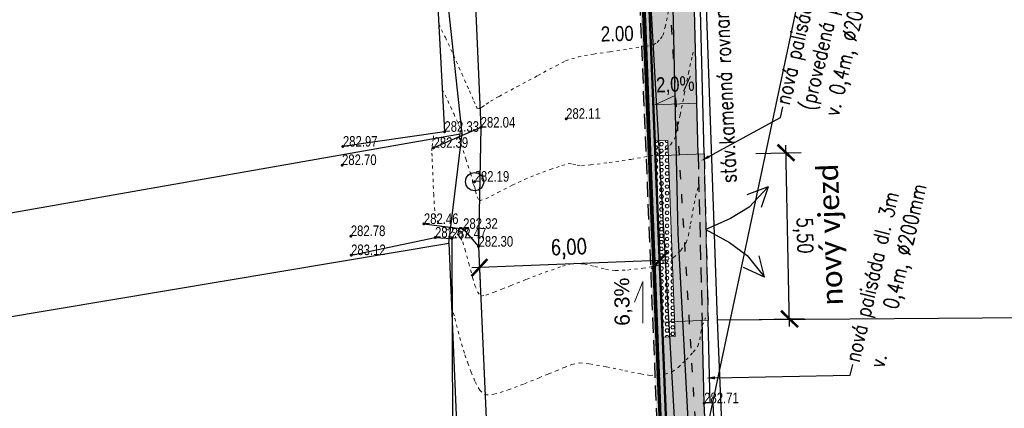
# Model space of a CAD drawing. Header units: feet. Extents: x -783217 to -782936, y -1044805 to -1043930.
# Tile 74 of 81: x -783022 to -782989, y -1044236 to -1044224. Entities that reach past the tile are written whole.
import ezdxf
from ezdxf import colors
from ezdxf.entities.mleader import LeaderData, LeaderLine
from ezdxf.math import Vec2, Vec3

# ---------------------------------------------------------------- set-up
doc = ezdxf.new("R2010")
doc.units = ezdxf.units.FT
doc.header["$MEASUREMENT"] = 0
for name, pattern in [('0.09', [0.8, 0.3, -0.5]), ('ACAD_ISO07W100', [3, 0, -3]), ('V1a', [1, 1, 0]), ('ČÁRKOVANÁ', [0.75, 0.5, -0.25])]:
    doc.linetypes.add(name, pattern=pattern)
doc.layers.get('Defpoints').update_dxf_attribs({"lineweight": 9})
for name, color, linetype, lineweight in [('_DZ vodorovné', 5, 'Continuous', 15), ('K_silniční obrubník', 1, 'Continuous', 50), ('KN_hranice pozemků', 140, 'Continuous', 30), ('Vrstevnice', 250, 'ACAD_ISO07W100', 15), ('Vrstva 51', 7, 'Continuous', 0), ('Z_VÝŠKY', 7, 'Continuous', 9), ('Z_VÝŠKY NETISK', 252, 'Continuous', 9), ('ŠRAFY', 9, 'Continuous', 9), ('šrafy varovné pásy', 230, 'Continuous', 5), ('šrafy-chodník pojízdný', 21, 'Continuous', 13)]:
    doc.layers.add(name, color=color, linetype=linetype, lineweight=lineweight)
for name, color, linetype in [('A_kóty', 1, 'Continuous'), ('A_kóty směrová', 1, 'Continuous'), ('A_výšky a sklony', 1, 'Continuous'), ('K-HRANA KOMUNIKACE', 1, 'Continuous'), ('nové sklony', 1, 'Continuous'), ('POPISKY NOVÉ STA', 7, 'Continuous'), ('S_CETIN_NEPROVOZ', 8, '0.09'), ('S_KAN_ZN', 32, 'Continuous'), ('S_optický zaměřený', 200, 'SDELSPOJO'), ('Sítě-NN nadzem', 82, 'SILVNNN'), ('Z_hrany ploch', 7, 'Continuous'), ('Z_oploceni', 3, 'PLOTDRTL'), ('Z_PROPUST', 152, 'Continuous')]:
    doc.layers.add(name, color=color, linetype=linetype)
doc.layers.add('SRF_CHODNÍKY', color=7, linetype='Continuous', lineweight=25, true_color=0xf5f089)
doc.styles.add('calibri', font='calibri.ttf')
doc.styles.add('ROMANS', font='romans.shx', dxfattribs={"width": 0.8})
doc.styles.add('Style-cs_Working', font='cs_Working.shx')
doc.styles.add('znacky', font='arial.ttf')
doc.linetypes.add('6.2321', pattern='A,3.5,-4,[24,dgnlstyle-is.shx,S=0.015865,R=0,X=0,Y=0],6,-3,3.5', length=20)
doc.linetypes.add('PLOTDRTL', pattern='A,5,[95,civil.shx,S=1,R=0,X=0,Y=0],5', length=10)
doc.linetypes.add('SDELSPOJO', pattern='A,7,-6,[31,civil.shx,S=1,R=0,X=0,Y=0],-6', length=19)
doc.linetypes.add('SILVNNN', pattern='A,2,-2,2,-6.5,[28,civil.shx,S=1,R=0,X=0,Y=0],-6.5', length=19)
doc.dimstyles.new('situ 250', dxfattribs={"dimscale": 0.25, "dimtxt": 2, "dimasz": 2.2, "dimexe": 2, "dimexo": 2, "dimgap": 0.8, "dimtad": 1, "dimrnd": 0.05, "dimzin": 3, "dimtxsty": 'ROMANS', "dimblk": 'ARCHTICK', "dimcen": 0.09, "dimdle": 1, "dimadec": 1, "dimazin": 3, "dimtfac": 1, "dimtofl": 0, "dimtmove": 0, "dimatfit": 2, "dimldrblk": 'TerminatorOpen_0.5', "dimfxl": 4, "dimfxlon": 1, "dimfrac": 2, "dimtzin": 3, "dimarcsym": 0})

# ---------------------------------------------------------------- blocks, each defined once
blk = doc.blocks.new('6.200')
at = {"layer": 'S_KAN_ZN', "linetype": 'Continuous'}
blk.add_circle((0, 0), 1, dxfattribs=at)
blk = doc.blocks.new('SKLON CH')
at = {"layer": 'A_výšky a sklony', "lineweight": 15, "ltscale": 0.1}
blk.add_lwpolyline([(0.437, -0.148), (-0.872, 0.295), (-0.135, 0.336)], dxfattribs=at)
at = {"layer": 'A_výšky a sklony', "style": 'znacky', "width": 0.8}
blk.add_text('2,0%%%', height=0.5, rotation=341.7285, dxfattribs=at).set_placement((-0.674, 0.649))
blk = doc.blocks.new('_ArchTick')
at = {"color": 0, "linetype": 'ByBlock', "const_width": 0.15}
blk.add_lwpolyline([(-0.5, -0.5), (0.5, 0.5)], dxfattribs=at)
blk = doc.blocks.new('*D74')
at = {"layer": 'A_kóty', "color": 0, "linetype": 'Continuous', "lineweight": -2, "ltscale": 0.5, "transparency": 16777216}
for p, q in [((-782997.381, -1044227.963), (-782995.881, -1044227.931)), ((-782996.26, -1044233.691), (-782996.387, -1044227.692)), ((-782997.265, -1044233.462), (-782995.765, -1044233.431))]:
    blk.add_line(p, q, dxfattribs=at)
at = {"layer": 'Defpoints', "color": 0, "linetype": 'Continuous', "ltscale": 0.5, "transparency": 16777216}
for p in [(-782996.381, -1044227.942), (-782999.909, -1044228.016), (-782999.793, -1044233.516)]:
    blk.add_point(p, dxfattribs=at)
at = {"layer": 'A_kóty', "color": 0, "linetype": 'Continuous', "lineweight": -2, "ltscale": 0.5, "transparency": 16777216, "xscale": 0.55, "yscale": 0.55, "zscale": 0.55}
for p, rotation in [((-782996.381, -1044227.942), 91.21199803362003), ((-782996.265, -1044233.441), 271.21199803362)]:
    blk.add_blockref('_ArchTick', p, dxfattribs=dict(at, rotation=rotation))
at = {"layer": 'A_kóty', "color": 0, "linetype": 'Continuous', "ltscale": 0.5, "transparency": 16777216, "insert": (-782995.826, -1044230.681), "char_height": 0.5, "attachment_point": 5, "rotation": 271.212, "style": 'ROMANS'}
blk.add_mtext('5,50', dxfattribs=at)
blk = doc.blocks.new('TerminatorOpen_0.5')
at = {"color": 0, "linetype": 'ByBlock', "lineweight": -2}
for q in [(-1, 0.25), (-1, 0), (-1, -0.25)]:
    blk.add_line((0, 0), q, dxfattribs=at)
blk = doc.blocks.new('*D72')
at = {"layer": 'A_kóty směrová', "color": 0, "linetype": 'Continuous', "lineweight": -2, "ltscale": 0.5, "transparency": 16777216}
for p, q in [((-783000.316, -1044231.494), (-783006.782, -1044231.756)), ((-783006.54, -1044231.55), (-783006.511, -1044232.246)), ((-783000.574, -1044231.308), (-783000.546, -1044232.004))]:
    blk.add_line(p, q, dxfattribs=at)
at = {"layer": 'Defpoints', "color": 0, "linetype": 'Continuous', "ltscale": 0.5, "transparency": 16777216}
for p in [(-783000.594, -1044230.808), (-783006.56, -1044231.05), (-783006.532, -1044231.746)]:
    blk.add_point(p, dxfattribs=at)
at = {"layer": 'A_kóty směrová', "color": 0, "linetype": 'Continuous', "lineweight": -2, "ltscale": 0.5, "transparency": 16777216, "xscale": 0.55, "yscale": 0.55, "zscale": 0.55}
for p, rotation in [((-783000.566, -1044231.504), 2.323399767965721), ((-783006.532, -1044231.746), 182.3233997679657)]:
    blk.add_blockref('_ArchTick', p, dxfattribs=dict(at, rotation=rotation))
at = {"layer": 'A_kóty směrová', "color": 0, "linetype": 'Continuous', "ltscale": 0.5, "transparency": 16777216, "insert": (-783003.569, -1044231.128), "char_height": 0.5, "attachment_point": 5, "rotation": 2.3234, "style": 'ROMANS'}
blk.add_mtext('6,00', dxfattribs=at)

msp = doc.modelspace()

# ---------------------------------------------------------------- hatches: boundary and pattern name
at = {"layer": 'SRF_CHODNÍKY', "linetype": 'Continuous', "ltscale": 0.5}
h = msp.add_hatch(color=256, dxfattribs=at)
h.dxf.hatch_style = 1
h.paths.add_polyline_path([(-783000.726, -1044227.549), (-783000.293, -1044227.533), (-783000.275, -1044228.03), (-782999.293, -1044227.988), (-782999.55, -1044217.59), (-783000.19, -1044209.71), (-782997.968, -1044202.917), (-782998.73, -1044202.68, 0.411417), (-782999.479, -1044203.07), (-782999.866, -1044204.278), (-783000.247, -1044204.156), (-783001.244, -1044207.263, 0.087983), (-783001.479, -1044208.994)])
h = msp.add_hatch(color=256, dxfattribs=at)
h.dxf.hatch_style = 1
edge = h.paths.add_edge_path()
edge.add_arc((-782952.862, -1044218.693), 49.165, 161.459, 161.4717)
edge.add_arc((-782998.908, -1044203.254), 0.6, 72.7585, 162.211, ccw=False)
edge.add_arc((-782998.908, -1044203.254), 0.6, 72.7626, 161.1693)
h.paths.add_polyline_path([(-783000.054, -1044234.027), (-783000.463, -1044234.044), (-783000.255, -1044239.17), (-782999.854, -1044239.153), (-782999.833, -1044239.653), (-782998.939, -1044239.615), (-782998.99, -1044238.4), (-782999.09, -1044236.23), (-782999.158, -1044233.49), (-783000.073, -1044233.527)])
at = {"layer": 'ŠRAFY', "ltscale": 0.5}
h = msp.add_hatch(color=256, dxfattribs=at)
h.dxf.hatch_style = 1
h.paths.add_polyline_path([(-783001.53, -1044207.172, 0.087983), (-783001.779, -1044209.006), (-783000.121, -1044249.863), (-782999.821, -1044249.873), (-783001.479, -1044208.994, -0.087983), (-783001.244, -1044207.263), (-782999.86, -1044202.948, -0.321897), (-782998.922, -1044202.254), (-782998.831, -1044201.956, 0.34229), (-783000.145, -1044202.856), (-783000.533, -1044204.064)])
h.paths.add_polyline_path([(-782994.332, -1044286.886), (-782986.932, -1044288.398), (-782986.87, -1044288.105), (-782994.272, -1044286.592, -0.337044), (-782997.861, -1044282.493), (-782998.137, -1044278.503), (-782997.759, -1044278.477), (-782997.796, -1044277.876), (-782998.178, -1044277.9), (-782998.755, -1044269.554, -0.002576), (-782998.82, -1044268.526), (-782999.556, -1044255.986, -0.004521), (-782999.646, -1044254.181), (-782999.717, -1044252.423), (-783000.014, -1044252.421), (-782999.946, -1044254.193, 0.004521), (-782999.856, -1044256.004), (-782999.12, -1044268.543, 0.002576), (-782999.054, -1044269.575), (-782998.478, -1044277.92), (-782998.16, -1044282.514, 0.337044)])
h.paths.add_polyline_path([(-782984.862, -1044288.821), (-782984.802, -1044288.527), (-782986.87, -1044288.105), (-782986.932, -1044288.398)])
at = {"layer": 'šrafy varovné pásy', "ltscale": 0.5}
h = msp.add_hatch(dxfattribs=at)
h.set_pattern_fill('HEX', color=256, scale=0.5)
h.set_pattern_definition([(0, (0.40147, -9.89488), (0, 0.108253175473), [0.0625, -0.125]), (120, (0.40147, -9.89488), (-0.09375, -0.0541265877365), [0.0625, -0.125]), (60, (0.46397, -9.89488), (-0.09375, 0.0541265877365), [0.0625, -0.125])])
h.paths.add_polyline_path([(-783000.293, -1044227.533), (-783000.726, -1044227.549), (-783000.645, -1044229.547), (-783000.22, -1044229.53)])
h.paths.add_polyline_path([(-783000.22, -1044229.53), (-783000.645, -1044229.547), (-783000.483, -1044233.544), (-783000.073, -1044233.527)])
h.paths.add_polyline_path([(-783000.073, -1044233.527), (-783000.483, -1044233.544), (-783000.463, -1044234.044), (-783000.054, -1044234.027)])
at = {"layer": 'šrafy-chodník pojízdný', "ltscale": 0.5, "transparency": 33554687}
h = msp.add_hatch(color=256, dxfattribs=at)
h.dxf.hatch_style = 1
h.paths.add_polyline_path([(-782999.094, -1044227.98), (-783000.275, -1044228.031), (-783000.073, -1044233.527), (-782998.958, -1044233.477)])

# ---------------------------------------------------------------- linework, layer by layer
at = {"layer": '_DZ vodorovné', "linetype": 'V1a', "const_width": 0.1}
msp.add_lwpolyline([(-783001.658, -1044209.533), (-782999.846, -1044254.189, 0.004521), (-782999.756, -1044255.998), (-782999.02, -1044268.537, 0.002576), (-782998.954, -1044269.568), (-782998.061, -1044282.507)], format="xyb", dxfattribs=at)
at = {"layer": 'K-HRANA KOMUNIKACE', "linetype": 'ČÁRKOVANÁ'}
msp.add_lwpolyline([(-783000.07, -1044251.132), (-783001.779, -1044209.006, -0.087983), (-783001.53, -1044207.172), (-783000.533, -1044204.064)], format="xyb", dxfattribs=at)
at = {"layer": 'K_silniční obrubník', "linetype": 'Continuous', "ltscale": 0.5}
msp.add_lwpolyline([(-782999.77, -1044251.12), (-783001.479, -1044208.994, -0.087983), (-783001.244, -1044207.263), (-782999.86, -1044202.948, -0.411417), (-782998.611, -1044202.298), (-782997.847, -1044202.535)], format="xyb", dxfattribs=at)
at = {"layer": 'KN_hranice pozemků', "linetype": 'Continuous'}
for p, q in [((-783007.1, -1044227.31), (-783008.51, -1044214.16)), ((-782999.21, -1044217.86), (-782998.66, -1044233.47)), ((-783026.16, -1044230.65), (-783007.1, -1044227.31)), ((-783007.54, -1044230.93), (-783007.1, -1044227.31)), ((-783048.67, -1044237.84), (-783007.54, -1044230.93)), ((-783007.54, -1044230.93), (-783006.71, -1044250.81)), ((-782998.66, -1044233.47), (-782971.63, -1044233.28)), ((-782998.66, -1044233.47), (-782998.26, -1044243))]:
    msp.add_line(p, q, dxfattribs=at)
at = {"layer": 'nové sklony', "lineweight": 15, "ltscale": 0.1}
msp.add_lwpolyline([(-783001.12, -1044233.58), (-783001.125, -1044232.198), (-783001.397, -1044232.884)], dxfattribs=at)
at = {"layer": 'S_CETIN_NEPROVOZ'}
msp.add_lwpolyline([(-783020.82, -1044107.54), (-783018.933, -1044121.908), (-783014.254, -1044138.451), (-783013.088, -1044150.982), (-783011.01, -1044170.608), (-783010.12, -1044170.68), (-783006.57, -1044170.232), (-782989.33, -1044174.36), (-782990.65, -1044178.558), (-782995.743, -1044192.969), (-782998.7, -1044202.992), (-783001, -1044209.608), (-783001, -1044210.152), (-782997.68, -1044265.16)], dxfattribs=at)
at = {"layer": 'S_optický zaměřený', "ltscale": 0.2, "flags": 128}
msp.add_lwpolyline([(-782998.49, -1044258.44), (-782998.69, -1044256.48), (-782998.72, -1044254.87), (-782999.14, -1044245.6), (-782999.55, -1044238), (-782999.95, -1044230.62), (-783000.16, -1044221.13), (-783000.47, -1044214.65), (-783000.24, -1044213.24), (-783000.14, -1044212.67)], dxfattribs=at)
at = {"layer": 'Sítě-NN nadzem', "ltscale": 0.2, "flags": 128}
msp.add_lwpolyline([(-782999.367, -1044238.858), (-782991.728, -1044202.931)], dxfattribs=at)
at = {"layer": 'Vrstevnice', "ltscale": 0.04}
for points, elevation in [([(-783007.879, -1044223.679), (-783007.659, -1044224.13), (-783007.39, -1044224.713), (-783007.111, -1044225.332), (-783006.862, -1044225.893), (-783006.711, -1044226.236), (-783006.639, -1044226.399), (-783006.616, -1044226.452), (-783006.612, -1044226.459), (-783006.601, -1044226.464), (-783006.552, -1044226.477), (-783006.517, -1044226.483), (-783006.447, -1044226.434), (-783006.304, -1044226.332), (-783006.164, -1044226.237), (-783005.879, -1044226.079), (-783005.293, -1044225.761), (-783004.599, -1044225.388), (-783003.995, -1044225.068), (-783003.676, -1044224.907), (-783003.476, -1044224.836), (-783003.262, -1044224.775), (-783003.055, -1044224.725), (-783002.753, -1044224.677), (-783002.2, -1044224.599), (-783001.569, -1044224.51), (-783001.034, -1044224.428), (-783000.771, -1044224.373), (-783000.651, -1044224.291), (-783000.54, -1044224.179), (-783000.456, -1044224.06), (-783000.386, -1044223.788), (-783000.247, -1044223.165)], 282), ([(-783007.764, -1044225.843), (-783007.581, -1044226.218), (-783007.381, -1044226.65), (-783007.22, -1044227.014), (-783007.152, -1044227.187), (-783007.176, -1044227.301), (-783007.203, -1044227.416), (-783007.133, -1044227.659), (-783006.981, -1044228.145), (-783006.828, -1044228.623), (-783006.758, -1044228.844), (-783006.755, -1044228.9), (-783006.752, -1044228.952), (-783006.719, -1044229.02), (-783006.678, -1044229.095), (-783006.659, -1044229.204), (-783006.609, -1044229.406), (-783006.533, -1044229.535), (-783006.324, -1044229.465), (-783005.917, -1044229.262), (-783005.443, -1044229.018), (-783005.034, -1044228.824), (-783004.638, -1044228.666), (-783004.189, -1044228.499), (-783003.798, -1044228.364), (-783003.578, -1044228.304), (-783003.44, -1044228.318), (-783003.293, -1044228.356), (-783003.152, -1044228.379), (-783002.849, -1044228.347), (-783002.237, -1044228.266), (-783001.517, -1044228.161), (-783000.892, -1044228.057), (-783000.565, -1044227.98), (-783000.378, -1044227.851), (-783000.203, -1044227.676), (-783000.072, -1044227.488), (-782999.996, -1044227.221), (-782999.883, -1044226.685), (-782999.747, -1044226.006), (-782999.607, -1044225.306), (-782999.48, -1044224.712), (-782999.432, -1044224.529)], 282.2), ([(-783008.056, -1044227.384), (-783008.055, -1044227.463), (-783008.082, -1044227.637), (-783008.102, -1044227.779), (-783008.102, -1044227.96), (-783008.096, -1044228.14), (-783008.087, -1044228.363), (-783008.068, -1044228.803), (-783008.044, -1044229.317), (-783008.019, -1044229.76), (-783007.997, -1044229.989), (-783007.926, -1044230.193), (-783007.813, -1044230.369), (-783007.65, -1044230.462), (-783007.425, -1044230.555), (-783007.273, -1044230.631), (-783007.167, -1044230.751), (-783007.084, -1044230.891), (-783007.009, -1044231.137), (-783006.883, -1044231.602), (-783006.755, -1044232.073), (-783006.678, -1044232.335), (-783006.598, -1044232.54), (-783006.487, -1044232.686), (-783006.314, -1044232.658), (-783006.045, -1044232.555), (-783005.787, -1044232.454), (-783005.495, -1044232.34), (-783004.972, -1044232.132), (-783004.356, -1044231.895), (-783003.785, -1044231.696), (-783003.397, -1044231.6), (-783003.066, -1044231.623), (-783002.714, -1044231.707), (-783002.359, -1044231.799), (-783002.023, -1044231.844), (-783001.617, -1044231.823), (-783001.125, -1044231.765), (-783000.665, -1044231.681), (-783000.36, -1044231.587), (-783000.104, -1044231.412), (-782999.866, -1044231.172), (-782999.687, -1044230.916), (-782999.611, -1044230.676), (-782999.54, -1044230.3), (-782999.465, -1044229.852), (-782999.378, -1044229.399), (-782999.268, -1044229.007)], 282.4), ([(-783007.441, -1044233.03), (-783007.349, -1044233.419), (-783007.239, -1044233.846), (-783007.122, -1044234.266), (-783007.01, -1044234.634), (-783006.914, -1044234.904), (-783006.803, -1044235.198), (-783006.675, -1044235.52), (-783006.523, -1044235.796), (-783006.341, -1044235.957), (-783006.051, -1044235.936), (-783005.579, -1044235.79), (-783005.041, -1044235.585), (-783004.556, -1044235.388), (-783004.24, -1044235.263), (-783003.991, -1044235.164), (-783003.73, -1044235.049), (-783003.468, -1044234.951), (-783003.216, -1044234.897), (-783002.871, -1044234.929), (-783002.324, -1044235.029), (-783001.716, -1044235.155), (-783001.192, -1044235.262), (-783000.893, -1044235.308), (-783000.644, -1044235.302), (-783000.383, -1044235.269), (-783000.154, -1044235.194), (-782999.952, -1044235.045), (-782999.691, -1044234.8), (-782999.449, -1044234.54), (-782999.302, -1044234.344), (-782999.235, -1044234.133), (-782999.202, -1044233.892), (-782999.153, -1044233.667), (-782999.05, -1044233.41)], 282.6)]:
    msp.add_lwpolyline(points, dxfattribs=dict(at, elevation=elevation))
at = {"layer": 'Vrstva 51', "color": 7, "linetype": 'Continuous', "lineweight": 53}
for p in [(-783003.66, -1044226.82), (-783007.69, -1044227.25), (-783006.49, -1044227.11), (-783011.05, -1044227.74), (-783008.05, -1044227.78), (-783011.08, -1044228.35), (-783006.69, -1044228.9), (-783008.37, -1044230.3), (-783007.07, -1044230.46), (-783010.79, -1044230.7), (-783008, -1044230.75), (-783007.45, -1044230.78), (-783006.56, -1044231.05), (-783010.78, -1044231.33), (-782999.09, -1044236.23)]:
    msp.add_point(p, dxfattribs=at)
at = {"layer": 'Z_hrany ploch', "linetype": 'Continuous', "flags": 128}
for points in [[(-783018.56, -1044171.48), (-783016.37, -1044175.23), (-783013.48, -1044181.4), (-783013.33, -1044182.61), (-783010.74, -1044190.76), (-783009.14, -1044197.65), (-783008.33, -1044203.87), (-783007.86, -1044208.66), (-783007.32, -1044214.5), (-783006.88, -1044218.02), (-783006.49, -1044227.11), (-783006.56, -1044231.05), (-783006.13, -1044240.7), (-783005.92, -1044245.7), (-783005.87, -1044251.39), (-783005.5, -1044256.89), (-783004.81, -1044271.46), (-783003.9, -1044281.4), (-783003.68, -1044286.25), (-783003.33, -1044292.49)], [(-782971.42, -1044291.55), (-782973.76, -1044290.88), (-782981.98, -1044289.1), (-782991.19, -1044287.23), (-782994.22, -1044286.19), (-782995, -1044285.37), (-782996.25, -1044283.82), (-782997.92, -1044280.7), (-782998.1, -1044277.6), (-782998.79, -1044269.04), (-782999.4, -1044256.15), (-782999.38, -1044254.68), (-782999.53, -1044251.12), (-782999.8, -1044245.11), (-782999.99, -1044238.08), (-783001.13, -1044218.06), (-783001.17, -1044209.35), (-782998.85, -1044202.91), (-782997.8, -1044202.55), (-782997.09, -1044202.57), (-782996.93, -1044202.03), (-782993.14, -1044201.75), (-782991.96, -1044201.79)], [(-783006.49, -1044227.11), (-783008.05, -1044227.78)], [(-783008.37, -1044230.3), (-783007.07, -1044230.46), (-783006.56, -1044231.05)]]:
    msp.add_lwpolyline(points, dxfattribs=at)
at = {"layer": 'Z_oploceni', "color": 220, "linetype": 'ByBlock', "ltscale": 0.5}
for p, q in [((-782999.293, -1044227.988), (-782999.55, -1044217.59)), ((-782999.093, -1044227.983), (-782999.35, -1044217.585)), ((-782996.97, -1044229.067), (-782997.682, -1044229.337)), ((-782996.97, -1044229.067), (-782997.599, -1044229.741)), ((-782996.97, -1044229.067), (-782997.199, -1044229.758)), ((-782997.599, -1044229.741), (-782998.215, -1044230.115)), ((-782998.215, -1044230.115), (-782999.032, -1044230.481)), ((-782999.032, -1044230.481), (-782998.25, -1044230.914)), ((-782998.25, -1044230.914), (-782997.667, -1044231.34)), ((-782997.667, -1044231.34), (-782997.098, -1044232.064)), ((-782997.098, -1044232.064), (-782997.268, -1044231.357)), ((-782997.098, -1044232.064), (-782997.784, -1044231.735)), ((-782999.09, -1044236.23), (-782999.158, -1044233.486)), ((-782998.89, -1044236.225), (-782998.958, -1044233.482))]:
    msp.add_line(p, q, dxfattribs=at)
at = {"layer": 'Z_oploceni', "ltscale": 0.5}
msp.add_line((-782998.99, -1044238.4), (-782999.09, -1044236.23), dxfattribs=at)
at = {"layer": 'Z_oploceni', "linetype": 'ByBlock', "ltscale": 0.5}
msp.add_line((-782998.698, -1044238.218), (-782998.79, -1044236.216), dxfattribs=at)
at = {"layer": 'Z_oploceni', "ltscale": 0.5, "flags": 128}
for points in [[(-783008.39, -1044213.59), (-783008.38, -1044214.58), (-783008.17, -1044218.16), (-783007.69, -1044227.25), (-783011.05, -1044227.74)], [(-783010.78, -1044231.33), (-783008, -1044230.75)], [(-783008, -1044230.75), (-783007.45, -1044230.78), (-783007.41, -1044240.3)]]:
    msp.add_lwpolyline(points, dxfattribs=at)
at = {"layer": 'Z_oploceni', "color": 220, "linetype": 'ČÁRKOVANÁ'}
for points in [[(-782999.293, -1044227.988), (-782999.158, -1044233.486)], [(-782999.094, -1044227.98), (-782998.958, -1044233.478)]]:
    msp.add_lwpolyline(points, dxfattribs=at)
at = {"layer": 'Z_oploceni', "linetype": 'ByBlock', "ltscale": 0.5}
msp.add_lwpolyline([(-782998.79, -1044236.216), (-782999.09, -1044236.23)], dxfattribs=at)
at = {"layer": 'Z_PROPUST', "linetype": '6.2321', "ltscale": 0.1}
msp.add_lwpolyline([(-782995.477, -1044340.351), (-782996.02, -1044303.04), (-782998.078, -1044278.195), (-782999.939, -1044251.377), (-783002.61, -1044182.797)], dxfattribs=at)
at = {"layer": 'šrafy varovné pásy'}
for points in [[(-783000.054, -1044234.027), (-783000.293, -1044227.533), (-783000.726, -1044227.549)], [(-783000.054, -1044234.027), (-783000.461, -1044234.044)]]:
    msp.add_lwpolyline(points, dxfattribs=at)
at = {"layer": 'šrafy varovné pásy', "ltscale": 0.5}
for points in [[(-782999.094, -1044227.98), (-783000.706, -1044228.048)], [(-782999.093, -1044227.983), (-782998.958, -1044233.477)], [(-782998.958, -1044233.477), (-783000.483, -1044233.544)]]:
    msp.add_lwpolyline(points, dxfattribs=at)

# ---------------------------------------------------------------- block references
at = {"layer": 'A_výšky a sklony', "linetype": 'Continuous', "rotation": 21.00908581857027}
msp.add_blockref('SKLON CH', (-782999.809, -1044226.317), dxfattribs=at)
at = {"layer": 'S_KAN_ZN', "linetype": 'Continuous', "xscale": 0.3, "yscale": 0.3, "zscale": 0.5}
msp.add_blockref('6.200', (-783006.69, -1044228.9), dxfattribs=at)

# ---------------------------------------------------------------- texts
at = {"layer": 'A_výšky a sklony', "style": 'znacky', "width": 0.8}
msp.add_text('2.00', height=0.5, rotation=1.3005, dxfattribs=at).set_placement((-783002.506, -1044224.265))
at = {"layer": 'nové sklony', "style": 'znacky'}
msp.add_text('6,3%%%', height=0.5, rotation=90.6833, dxfattribs=at).set_placement((-783001.554, -1044233.667))
at = {"layer": 'Z_VÝŠKY', "linetype": 'Continuous', "style": 'Style-cs_Working', "width": 0.8}
for s, p in [('282.11', (-783003.66, -1044226.82)), ('282.04', (-783006.49, -1044227.11)), ('282.97', (-783011.05, -1044227.74)), ('282.39', (-783008.05, -1044227.78)), ('282.70', (-783011.08, -1044228.35)), ('282.19', (-783006.69, -1044228.9)), ('282.46', (-783008.37, -1044230.3)), ('282.78', (-783010.79, -1044230.7)), ('282.67', (-783008, -1044230.75)), ('282.30', (-783006.56, -1044231.05)), ('283.12', (-783010.78, -1044231.33)), ('282.71', (-782999.09, -1044236.23))]:
    msp.add_text(s, height=0.35, dxfattribs=at).set_placement(p)
at = {"layer": 'Z_VÝŠKY NETISK', "linetype": 'Continuous', "style": 'Style-cs_Working', "width": 0.8}
for s, p in [('282.33', (-783007.69, -1044227.25)), ('282.32', (-783007.07, -1044230.46)), ('282.47', (-783007.45, -1044230.78))]:
    msp.add_text(s, height=0.35, dxfattribs=at).set_placement(p)

# ---------------------------------------------------------------- dimensions: what is measured, and where the dimension line sits
at = {"layer": 'A_kóty', "linetype": 'Continuous', "ltscale": 0.5}
dim = msp.add_aligned_dim(p1=(-782999.793, -1044233.516), p2=(-782999.909, -1044228.016), distance=-3.529, dimstyle='situ 250', override={"dimtmove": 1}, dxfattribs=at)
dim.commit()
dim.dimension.update_dxf_attribs({"geometry": '*D74', "text_midpoint": (-782995.826, -1044230.681)})
at = {"layer": 'A_kóty směrová', "linetype": 'Continuous', "ltscale": 0.5}
dim = msp.add_aligned_dim(p1=(-783000.594, -1044230.808), p2=(-783006.56, -1044231.05), distance=0.697, text='6,00', dimstyle='situ 250', override={"dimtmove": 1}, dxfattribs=at)
dim.commit()
dim.dimension.update_dxf_attribs({"geometry": '*D72', "text_midpoint": (-783003.569, -1044231.128)})

# ---------------------------------------------------------------- leaders
at = {"layer": 'POPISKY NOVÉ STA', "color": 116, "linetype": 'ByBlock', "lineweight": 13, "true_color": 0x136734}
ml = msp.add_multileader_mtext('Standard', dxfattribs=at)
ml.set_content('stáv.kamenná rovnanina', color=(19, 103, 52), style='ROMANS')
ml.set_leader_properties()
ml.build(insert=Vec2(0, 0))
ml.multileader.update_dxf_attribs({"leader_type": 0, "text_right_attachment_type": 6, "dogleg_length": 0.36, "arrow_head_size": 0.3})
ctx = ml.context
ctx.base_point, ctx.char_height, ctx.arrow_head_size, ctx.landing_gap_size, ctx.plane_origin, ctx.plane_x_axis, ctx.plane_y_axis = Vec3(-782998.267, -1044229.034), 0.5, 0.3, 0.09, Vec3(-782996.024, -1044230.445), Vec3(-0.045372, 0.99897), Vec3(-0.99897, -0.045372)
ctx.right_attachment = 6
notes = []
notes.append((ctx, [(0, (1, 1, 0), (-782998.25, -1044229.393), (-0.045372, 0.99897), 0.36, [(0, [(-782996.024, -1044230.445)], 0, [])])]))
ctx.mtext.insert, ctx.mtext.text_direction, ctx.mtext.rotation, ctx.mtext.flow_direction = Vec3(-782998.521, -1044228.955), Vec3(-0.045372, 0.99897), 1.616184, 5
at = {"layer": 'POPISKY NOVÉ STA', "color": 220, "linetype": 'ByBlock', "lineweight": 13}
ml = msp.add_multileader_mtext('Standard', dxfattribs=at)
ml.set_content('nová palisáda dl. 3m\\Pv.^I0,4m, %%C200mm', color=220, style='ROMANS')
ml.set_leader_properties()
ml.build(insert=Vec2(0, 0))
ml.multileader.update_dxf_attribs({"text_right_attachment_type": 6, "dogleg_length": 0.36, "arrow_head_size": 0.3})
ctx = ml.context
ctx.base_point, ctx.char_height, ctx.arrow_head_size, ctx.landing_gap_size, ctx.plane_origin, ctx.plane_x_axis, ctx.plane_y_axis = Vec3(-782994.173, -1044234.946), 0.5, 0.3, 0.09, Vec3(-782998.917, -1044234.329), Vec3(0.228351, 0.973579), Vec3(-0.973579, 0.228351)
ctx.right_attachment = 6
notes.append((ctx, [(0, (1, 1, 0), (-782994.255, -1044235.297), (0.228351, 0.973579), 0.36, [(0, [(-782999.036, -1044235.397)], 0, [])])]))
ctx.mtext.insert, ctx.mtext.text_direction, ctx.mtext.rotation, ctx.mtext.flow_direction = Vec3(-782994.442, -1044234.79), Vec3(0.228351, 0.973579), 1.340413, 5
for ctx, leaders in notes:
    for number, flags, end, landing, length, lines in leaders:
        leader = LeaderData()
        leader.index, (leader.has_last_leader_line, leader.has_dogleg_vector, leader.attachment_direction) = number, flags
        leader.last_leader_point, leader.dogleg_vector, leader.dogleg_length = Vec3(end), Vec3(landing), length
        for number, points, colour, breaks in lines:
            line = LeaderLine()
            line.index, line.vertices, line.color, line.breaks = number, Vec3.list(points), colors.encode_raw_color(colour), breaks
            leader.lines.append(line)
        ctx.leaders.append(leader)

# ---------------------------------------------------------------- next in the draw order: texts
at = {"layer": 'Z_oploceni', "color": 220, "linetype": 'ByBlock', "ltscale": 0.5, "insert": (-782995.194, -1044233.004), "char_height": 0.7, "attachment_point": 1, "rotation": 92.0831, "style": 'calibri', "bg_fill": 3, "box_fill_scale": 1, "bg_fill_color": 256, "bg_fill_transparency": 0}
msp.add_mtext_dynamic_manual_height_columns('nový vjezd', width=4.76257, gutter_width=1, heights=[0], dxfattribs=at)

# ---------------------------------------------------------------- next in the draw order: leaders
at = {"layer": 'POPISKY NOVÉ STA', "color": 220, "linetype": 'ByBlock', "lineweight": 13}
ml = msp.add_multileader_mtext('Standard', dxfattribs=at)
ml.set_content('nová palisáda dl. 5,5m \\P(provedená před výstavbou vjezdu)\\Pv. 0,4m, %%C200mm', color=220, style='ROMANS')
ml.set_leader_properties()
ml.build(insert=Vec2(0, 0))
ml.multileader.update_dxf_attribs({"text_right_attachment_type": 6, "dogleg_length": 0.36, "arrow_head_size": 0.3})
ctx = ml.context
ctx.base_point, ctx.char_height, ctx.arrow_head_size, ctx.landing_gap_size, ctx.plane_origin, ctx.plane_x_axis, ctx.plane_y_axis = Vec3(-782996.482, -1044226.429), 0.5, 0.3, 0.09, Vec3(-782999.079, -1044227.145), Vec3(0.228351, 0.973579), Vec3(-0.973579, 0.228351)
ctx.right_attachment = 6
notes = []
notes.append((ctx, [(0, (1, 1, 0), (-782996.564, -1044226.779), (0.228351, 0.973579), 0.36, [(0, [(-782999.198, -1044228.213)], 0, [])])]))
ctx.mtext.insert, ctx.mtext.text_direction, ctx.mtext.rotation, ctx.mtext.flow_direction = Vec3(-782996.751, -1044226.273), Vec3(0.228351, 0.973579), 1.340413, 5
for ctx, leaders in notes:
    for number, flags, end, landing, length, lines in leaders:
        leader = LeaderData()
        leader.index, (leader.has_last_leader_line, leader.has_dogleg_vector, leader.attachment_direction) = number, flags
        leader.last_leader_point, leader.dogleg_vector, leader.dogleg_length = Vec3(end), Vec3(landing), length
        for number, points, colour, breaks in lines:
            line = LeaderLine()
            line.index, line.vertices, line.color, line.breaks = number, Vec3.list(points), colors.encode_raw_color(colour), breaks
            leader.lines.append(line)
        ctx.leaders.append(leader)

doc.saveas('drawing.dxf')
